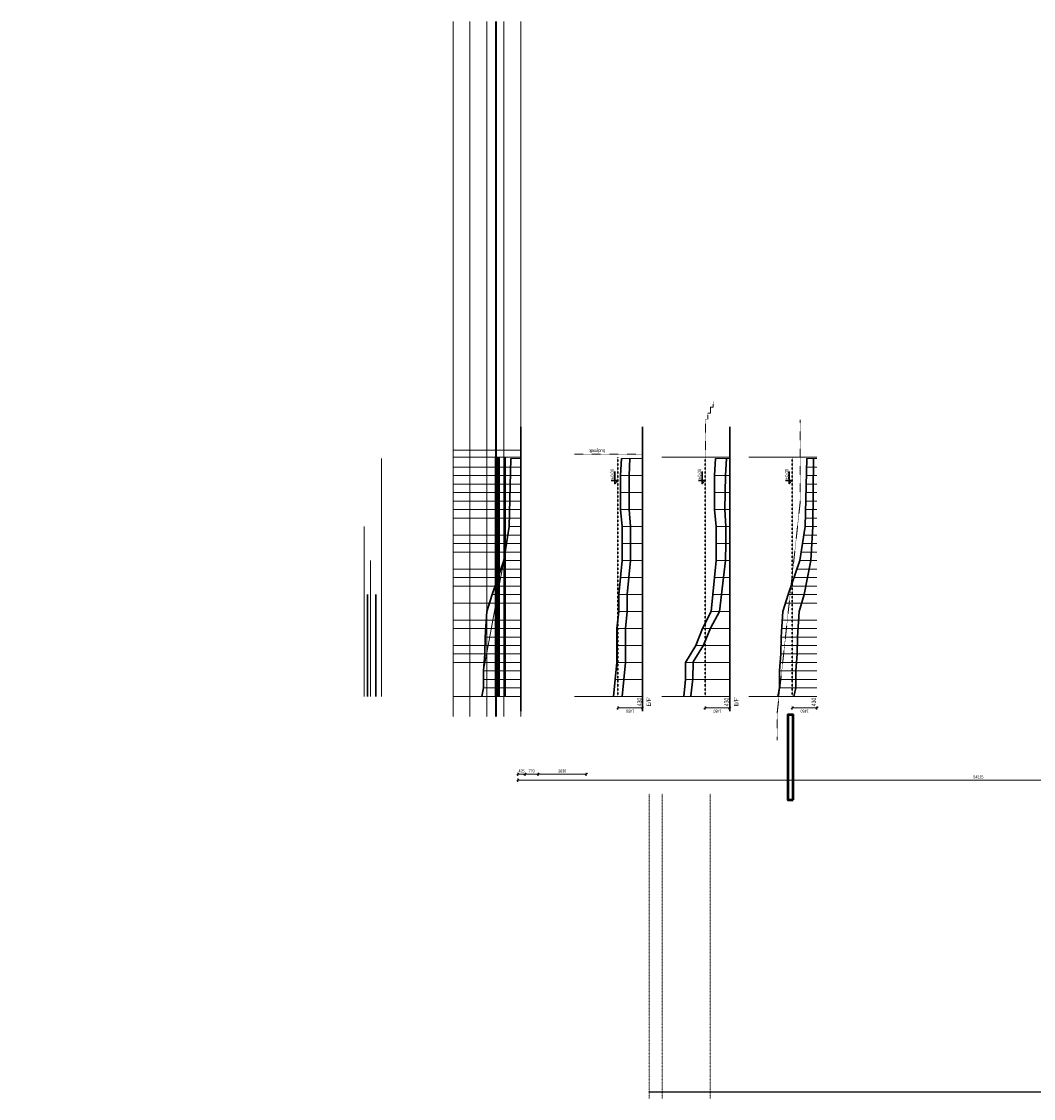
# Model space of a CAD drawing. Header units: millimetres. Extents: x -1893473 to 942156, y -568027 to 942944.
# Tile 21 of 256: x -158387 to -98819, y -278970 to -215593. Entities that reach past the tile are written whole.
import ezdxf

# ---------------------------------------------------------------- set-up
doc = ezdxf.new("R2010")
doc.units = ezdxf.units.MM
doc.header["$LTSCALE"] = 0.2
for name, pattern in [('2_3', [1, 0.5, -0.5]), ('CENTER', [0.6, 0.375, -0.075, 0.075, -0.075]), ('DASHDOT', [25.4, 12.7, -6.35, 0, -6.35])]:
    doc.linetypes.add(name, pattern=pattern)
doc.layers.get('0').update_dxf_attribs({"lineweight": 0})
for name, color, linetype, lineweight in [('!! wymiary osi', 250, 'Continuous', 9), ('!!! WYTYCZNE DO KOSZTORYSU', 1, 'Continuous', 140), ('0-osie-liniA', 14, 'DASHDOT', 5), ('_OSIE_WYS', 142, 'Continuous', 9), ('P-Linia1', 3, 'Continuous', 53), ('P-Linia4', 253, 'Continuous', 13), ('P-Linia5', 4, 'Continuous', 60), ('P-Opis ściany', 6, 'Continuous', 9), ('P-Wymiar', 142, 'Continuous', 9)]:
    doc.layers.add(name, color=color, linetype=linetype, lineweight=lineweight)
doc.styles.add('_Fd Opis', font='arial.ttf')
doc.styles.add('ROMANS', font='arial.ttf', dxfattribs={"width": 0.7})
doc.styles.add('TXT', font='simplex.shx')
doc.dimstyles.new('A100', dxfattribs={"dimscale": 100, "dimtxt": 1.75, "dimasz": 0.05, "dimexe": 0, "dimexo": 0, "dimgap": 1, "dimtad": 1, "dimdec": 0, "dimrnd": 1, "dimdsep": 46, "dimtxsty": 'ROMANS', "dimblk": '[[[[[[[[', "dimcen": 2, "dimdle": 2, "dimse1": 1, "dimse2": 1, "dimclrd": 256, "dimclrt": 1, "dimadec": 0, "dimazin": 0, "dimtfac": 1, "dimtdec": 0, "dimtix": 1, "dimtmove": 2, "dimatfit": 3, "dimldrblk": '[[[[[[[[', "dimfxl": 1, "dimtvp": 0.6, "dimtolj": 1, "dimlwd": 9, "dimarcsym": 0})
doc.dimstyles.new('DIM50', dxfattribs={"dimscale": 5, "dimtxt": 2.5, "dimasz": 1.5, "dimexe": 0, "dimexo": 0, "dimgap": 0.5, "dimtad": 1, "dimdec": 4, "dimrnd": 0.5, "dimdsep": 46, "dimtxsty": 'TXT', "dimblk1": 'TICK1', "dimblk2": 'TICK1', "dimsah": 1, "dimcen": 0, "dimse1": 1, "dimse2": 1, "dimclrd": 1, "dimclre": 7, "dimclrt": 9, "dimadec": 0, "dimazin": 0, "dimtfac": 1, "dimtdec": 4, "dimtmove": 2, "dimatfit": 3, "dimldrblk": 'TICK1', "dimfxl": 1, "dimtolj": 1, "dimarcsym": 0})

# ---------------------------------------------------------------- blocks, each defined once
blk = doc.blocks.new('[[[[[[[[')
at = {"layer": 'P-Wymiar'}
for p, q in [((-13, -13), (13, 13)), ((0, 0), (-5, 0)), ((0, 18), (0, -18))]:
    blk.add_line(p, q, dxfattribs=at)
blk = doc.blocks.new('*D4844')
at = {"layer": 'DEFPOINTS', "color": 0, "transparency": 16777216}
for p in [(-129170, -254103), (-74955, -255438), (-74955, -260238)]:
    blk.add_point(p, dxfattribs=at)
at = {"layer": 'P-Wymiar', "lineweight": 9, "transparency": 16777216}
blk.add_line((-129165, -260238), (-74960, -260238), dxfattribs=at)
at = {"layer": 'P-Wymiar', "lineweight": 9, "transparency": 16777216, "xscale": 5, "yscale": 5, "zscale": 5, "rotation": 180}
blk.add_blockref('[[[[[[[[', (-129170, -260238), dxfattribs=at)
at = {"layer": 'P-Wymiar', "lineweight": 9, "transparency": 16777216, "xscale": 5, "yscale": 5, "zscale": 5}
blk.add_blockref('[[[[[[[[', (-74955, -260238), dxfattribs=at)
at = {"layer": 'P-Wymiar', "color": 1, "transparency": 16777216, "insert": (-102063, -260049), "char_height": 175, "attachment_point": 5, "style": 'ROMANS'}
blk.add_mtext('\\A1;54215', dxfattribs=at)
blk = doc.blocks.new('*D4845')
at = {"layer": 'DEFPOINTS', "color": 0, "transparency": 16777216}
for p in [(-129170, -254103), (-128745, -254842), (-128745, -259888)]:
    blk.add_point(p, dxfattribs=at)
at = {"layer": 'P-Wymiar', "lineweight": 9, "transparency": 16777216}
blk.add_line((-129165, -259888), (-128750, -259888), dxfattribs=at)
at = {"layer": 'P-Wymiar', "lineweight": 9, "transparency": 16777216, "xscale": 5, "yscale": 5, "zscale": 5, "rotation": 180}
blk.add_blockref('[[[[[[[[', (-129170, -259888), dxfattribs=at)
at = {"layer": 'P-Wymiar', "lineweight": 9, "transparency": 16777216, "xscale": 5, "yscale": 5, "zscale": 5}
blk.add_blockref('[[[[[[[[', (-128745, -259888), dxfattribs=at)
at = {"layer": 'P-Wymiar', "color": 1, "transparency": 16777216, "insert": (-128958, -259699), "char_height": 175, "attachment_point": 5, "style": 'ROMANS'}
blk.add_mtext('\\A1;425', dxfattribs=at)
blk = doc.blocks.new('*D4846')
at = {"layer": 'DEFPOINTS', "color": 0, "transparency": 16777216}
for p in [(-128745, -254842), (-127975, -257108), (-127975, -259888)]:
    blk.add_point(p, dxfattribs=at)
at = {"layer": 'P-Wymiar', "lineweight": 9, "transparency": 16777216}
blk.add_line((-128740, -259888), (-127980, -259888), dxfattribs=at)
at = {"layer": 'P-Wymiar', "lineweight": 9, "transparency": 16777216, "xscale": 5, "yscale": 5, "zscale": 5, "rotation": 180}
blk.add_blockref('[[[[[[[[', (-128745, -259888), dxfattribs=at)
at = {"layer": 'P-Wymiar', "lineweight": 9, "transparency": 16777216, "xscale": 5, "yscale": 5, "zscale": 5}
blk.add_blockref('[[[[[[[[', (-127975, -259888), dxfattribs=at)
at = {"layer": 'P-Wymiar', "color": 1, "transparency": 16777216, "insert": (-128360, -259699), "char_height": 175, "attachment_point": 5, "style": 'ROMANS'}
blk.add_mtext('\\A1;770', dxfattribs=at)
blk = doc.blocks.new('*D4847')
at = {"layer": 'DEFPOINTS', "color": 0, "transparency": 16777216}
for p in [(-127975, -257108), (-125145, -257588), (-125145, -259888)]:
    blk.add_point(p, dxfattribs=at)
at = {"layer": 'P-Wymiar', "lineweight": 9, "transparency": 16777216}
blk.add_line((-127970, -259888), (-125150, -259888), dxfattribs=at)
at = {"layer": 'P-Wymiar', "lineweight": 9, "transparency": 16777216, "xscale": 5, "yscale": 5, "zscale": 5, "rotation": 180}
blk.add_blockref('[[[[[[[[', (-127975, -259888), dxfattribs=at)
at = {"layer": 'P-Wymiar', "lineweight": 9, "transparency": 16777216, "xscale": 5, "yscale": 5, "zscale": 5}
blk.add_blockref('[[[[[[[[', (-125145, -259888), dxfattribs=at)
at = {"layer": 'P-Wymiar', "color": 1, "transparency": 16777216, "insert": (-126560, -259699), "char_height": 175, "attachment_point": 5, "style": 'ROMANS'}
blk.add_mtext('\\A1;2830', dxfattribs=at)
blk = doc.blocks.new('TICK1')
at = {"color": 2}
blk.add_line((-1, -1), (1, 1), dxfattribs=at)
at = {"color": 0}
for p, q in [((0, 0), (-1, 0)), ((0, -1.4), (0, 1.4))]:
    blk.add_line(p, q, dxfattribs=at)
blk = doc.blocks.new('*D5211')
at = {"layer": '!! wymiary osi', "color": 1, "lineweight": -2, "transparency": 16777216}
blk.add_line((-121442, -278588), (-120687, -278588), dxfattribs=at)
at = {"layer": 'DEFPOINTS', "color": 0, "transparency": 16777216}
for p in [(-120679, -278588), (-121449, -278970), (-120679, -278965)]:
    blk.add_point(p, dxfattribs=at)
at = {"layer": '!! wymiary osi', "color": 1, "lineweight": -2, "transparency": 16777216, "xscale": 7.5, "yscale": 7.5, "zscale": 7.5, "rotation": 180}
blk.add_blockref('TICK1', (-121449, -278588), dxfattribs=at)
at = {"layer": '!! wymiary osi', "color": 1, "lineweight": -2, "transparency": 16777216, "xscale": 7.5, "yscale": 7.5, "zscale": 7.5}
blk.add_blockref('TICK1', (-120679, -278588), dxfattribs=at)
at = {"layer": '!! wymiary osi', "color": 9, "transparency": 16777216, "insert": (-121064, -278579), "char_height": 12.5, "attachment_point": 5, "style": 'TXT'}
blk.add_mtext('\\A1;770', dxfattribs=at)
blk = doc.blocks.new('*D5212')
at = {"layer": '!! wymiary osi', "color": 1, "lineweight": -2, "transparency": 16777216}
blk.add_line((-120672, -278588), (-117857, -278588), dxfattribs=at)
at = {"layer": 'DEFPOINTS', "color": 0, "transparency": 16777216}
for p in [(-117849, -278588), (-117849, -278588), (-120679, -278965)]:
    blk.add_point(p, dxfattribs=at)
at = {"layer": '!! wymiary osi', "color": 1, "lineweight": -2, "transparency": 16777216, "xscale": 7.5, "yscale": 7.5, "zscale": 7.5, "rotation": 180}
blk.add_blockref('TICK1', (-120679, -278588), dxfattribs=at)
at = {"layer": '!! wymiary osi', "color": 1, "lineweight": -2, "transparency": 16777216, "xscale": 7.5, "yscale": 7.5, "zscale": 7.5}
blk.add_blockref('TICK1', (-117849, -278588), dxfattribs=at)
at = {"layer": '!! wymiary osi', "color": 9, "transparency": 16777216, "insert": (-119264, -278579), "char_height": 12.5, "attachment_point": 5, "style": 'TXT'}
blk.add_mtext('\\A1;2830', dxfattribs=at)
blk = doc.blocks.new('*D5213')
at = {"layer": '!! wymiary osi', "color": 1, "lineweight": -2, "transparency": 16777216}
blk.add_line((-117842, -278588), (-93597, -278588), dxfattribs=at)
at = {"layer": 'DEFPOINTS', "color": 0, "transparency": 16777216}
for p in [(-117849, -278588), (-93589, -278588), (-93589, -278588)]:
    blk.add_point(p, dxfattribs=at)
at = {"layer": '!! wymiary osi', "color": 1, "lineweight": -2, "transparency": 16777216, "xscale": 7.5, "yscale": 7.5, "zscale": 7.5, "rotation": 180}
blk.add_blockref('TICK1', (-117849, -278588), dxfattribs=at)
at = {"layer": '!! wymiary osi', "color": 1, "lineweight": -2, "transparency": 16777216, "xscale": 7.5, "yscale": 7.5, "zscale": 7.5}
blk.add_blockref('TICK1', (-93589, -278588), dxfattribs=at)
at = {"layer": '!! wymiary osi', "color": 9, "transparency": 16777216, "insert": (-105719, -278579), "char_height": 12.5, "attachment_point": 5, "style": 'TXT'}
blk.add_mtext('\\A1;24260', dxfattribs=at)
blk = doc.blocks.new('A$C21B35EB4')
at = {"layer": '!!! WYTYCZNE DO KOSZTORYSU', "lineweight": 20}
for points in [[(-779.3, 914.2), (3311.5, 914.2)], [(-779.3, 814.2), (3311.5, 814.2)], [(-779.3, 714.2), (3311.5, 714.2)], [(-779.3, 614.2), (3311.5, 614.2)], [(-779.3, 514.2), (3311.5, 514.2)]]:
    blk.add_lwpolyline(points, dxfattribs=at)
at = {"layer": '!!! WYTYCZNE DO KOSZTORYSU', "color": 65, "lineweight": 35}
blk.add_lwpolyline([(-779.3, 659.2), (3311.5, 659.2)], dxfattribs=at)
blk = doc.blocks.new('*D5309')
at = {"layer": 'DEFPOINTS', "color": 0, "transparency": 16777216}
for p in [(-113016, -255119), (-111566, -255047), (-113016, -255990)]:
    blk.add_point(p, dxfattribs=at)
at = {"layer": 'P-Linia4', "lineweight": 9, "transparency": 16777216}
blk.add_line((-111571, -255990), (-113011, -255990), dxfattribs=at)
at = {"layer": 'P-Linia4', "lineweight": 9, "transparency": 16777216, "xscale": 5, "yscale": 5, "zscale": 5, "rotation": 180}
blk.add_blockref('[[[[[[[[', (-113016, -255990), dxfattribs=at)
at = {"layer": 'P-Linia4', "lineweight": 9, "transparency": 16777216, "xscale": 5, "yscale": 5, "zscale": 5}
blk.add_blockref('[[[[[[[[', (-111566, -255990), dxfattribs=at)
at = {"layer": 'P-Linia4', "color": 1, "lineweight": 30, "transparency": 16777216, "insert": (-112291, -256179), "char_height": 175, "attachment_point": 5, "rotation": 180, "style": 'ROMANS'}
blk.add_mtext('\\A1;1450', dxfattribs=at)
blk = doc.blocks.new('*D5310')
at = {"layer": 'DEFPOINTS', "color": 0, "transparency": 16777216}
for p in [(-118151, -255119), (-116701, -255047), (-118151, -255990)]:
    blk.add_point(p, dxfattribs=at)
at = {"layer": 'P-Linia4', "lineweight": 9, "transparency": 16777216}
blk.add_line((-116706, -255990), (-118146, -255990), dxfattribs=at)
at = {"layer": 'P-Linia4', "lineweight": 9, "transparency": 16777216, "xscale": 5, "yscale": 5, "zscale": 5, "rotation": 180}
blk.add_blockref('[[[[[[[[', (-118151, -255990), dxfattribs=at)
at = {"layer": 'P-Linia4', "lineweight": 9, "transparency": 16777216, "xscale": 5, "yscale": 5, "zscale": 5}
blk.add_blockref('[[[[[[[[', (-116701, -255990), dxfattribs=at)
at = {"layer": 'P-Linia4', "color": 1, "lineweight": 30, "transparency": 16777216, "insert": (-117426, -256179), "char_height": 175, "attachment_point": 5, "rotation": 180, "style": 'ROMANS'}
blk.add_mtext('\\A1;1450', dxfattribs=at)
blk = doc.blocks.new('*D5385')
at = {"layer": 'DEFPOINTS', "color": 0, "transparency": 16777216}
for p in [(-123286, -255119), (-121836, -255047), (-123286, -255990)]:
    blk.add_point(p, dxfattribs=at)
at = {"layer": 'P-Linia4', "lineweight": 9, "transparency": 16777216}
blk.add_line((-121841, -255990), (-123281, -255990), dxfattribs=at)
at = {"layer": 'P-Linia4', "lineweight": 9, "transparency": 16777216, "xscale": 5, "yscale": 5, "zscale": 5, "rotation": 180}
blk.add_blockref('[[[[[[[[', (-123286, -255990), dxfattribs=at)
at = {"layer": 'P-Linia4', "lineweight": 9, "transparency": 16777216, "xscale": 5, "yscale": 5, "zscale": 5}
blk.add_blockref('[[[[[[[[', (-121836, -255990), dxfattribs=at)
at = {"layer": 'P-Linia4', "color": 1, "lineweight": 30, "transparency": 16777216, "insert": (-122561, -256179), "char_height": 175, "attachment_point": 5, "rotation": 180, "style": 'ROMANS'}
blk.add_mtext('\\A1;1450', dxfattribs=at)

msp = doc.modelspace()

# ---------------------------------------------------------------- linework, layer by layer
at = {"layer": '0-osie-liniA', "ltscale": 5}
for points in [[(-121449.1819, -278969.76313), (-121449.1819, -261044.45329)], [(-120679.18189, -278969.76313), (-120679.18189, -261044.45329)], [(-117849.1819, -278969.76313), (-117849.1819, -261044.45329)]]:
    msp.add_lwpolyline(points, dxfattribs=at)
at = {"layer": '_OSIE_WYS', "color": 65}
for points in [[(-132988.69221, -241233.09366), (-128988.69221, -241233.09366)], [(-120700.90885, -241233.09366), (-116700.90885, -241233.09366)], [(-115565.73176, -241233.09366), (-111565.73176, -241233.09366)], [(-132988.69221, -255313.09366), (-128988.69221, -255313.09366)], [(-125836.08593, -255313.09366), (-121836.08593, -255313.09366)], [(-120700.90885, -255313.09366), (-116700.90885, -255313.09366)], [(-115565.73176, -255313.09366), (-111565.73176, -255313.09366)]]:
    msp.add_lwpolyline(points, dxfattribs=at)
at = {"layer": 'P-Linia1', "color": 65}
msp.add_lwpolyline([(-130438.69221, -255313.09366), (-130438.69221, -241233.09366)], dxfattribs=at)
at = {"layer": 'P-Linia1'}
for points in [[(-130288.69221, -255313.09366), (-130288.69221, -241233.09366)], [(-129938.69221, -255313.09366), (-129938.69221, -241233.09366)]]:
    msp.add_lwpolyline(points, dxfattribs=at)
at = {"layer": 'P-Linia1', "color": 1, "linetype": 'CENTER', "lineweight": 30, "ltscale": 0.1, "true_color": 0xf50000}
for points in [[(-123286.08593, -255313.09366), (-123286.08593, -241233.09366)], [(-118150.90885, -255313.09366), (-118150.90885, -241233.09366)], [(-113015.73176, -255313.09366), (-113015.73176, -241233.09366)]]:
    msp.add_lwpolyline(points, dxfattribs=at)
at = {"layer": 'P-Linia1'}
msp.add_lwpolyline([(-112964.96522, -261398.9914), (-112964.96522, -256398.9914), (-113269.96522, -256398.9914), (-113269.96522, -261398.9914)], close=True, dxfattribs=at)
at = {"layer": 'P-Linia4', "color": 2, "lineweight": 30}
for points in [[(-128988.69221, -256169.63989), (-128988.69221, -239454.04297)], [(-121836.08593, -256169.63989), (-121836.08593, -239454.04297)], [(-116700.90885, -256169.63989), (-116700.90885, -239454.04297)]]:
    msp.add_lwpolyline(points, dxfattribs=at)
at = {"layer": 'P-Linia4', "color": 4}
for points in [[(-132988.69221, -240813.09366), (-128988.69221, -240813.09366)], [(-137193.50753, -255313.09366), (-137193.50753, -241313.09366)], [(-129588.69221, -241313.09366), (-128988.69221, -241313.09366)], [(-123073.58593, -241313.09366), (-121873.58593, -241313.09366)], [(-117538.40885, -241313.09366), (-116738.40885, -241313.09366)], [(-112165.73176, -241313.09366), (-111565.73176, -241313.09366)], [(-132988.69221, -241813.09366), (-128988.69221, -241813.09366)], [(-112178.23176, -241813.09366), (-111565.73176, -241813.09366)], [(-132988.69221, -242313.09366), (-128988.69221, -242313.09366)], [(-123123.58593, -242313.09366), (-121823.58593, -242313.09366)], [(-117588.40885, -242313.09366), (-116688.40885, -242313.09366)], [(-112190.73176, -242313.09366), (-111565.73176, -242313.09366)], [(-132988.69221, -242813.09366), (-128988.69221, -242813.09366)], [(-132988.69221, -243313.09366), (-128988.69221, -243313.09366)], [(-123123.58593, -243313.09366), (-121836.08593, -243313.09366)], [(-117600.90885, -243313.09366), (-116700.90885, -243313.09366)], [(-112215.73176, -243313.09366), (-111565.73176, -243313.09366)], [(-112203.23176, -242813.09366), (-111565.73176, -242813.09366)], [(-132988.69221, -243813.09366), (-128988.69221, -243813.09366)], [(-112228.23176, -243813.09366), (-111565.73176, -243813.09366)], [(-132988.69221, -244313.09366), (-128988.69221, -244313.09366)], [(-123123.58593, -244313.09366), (-121836.08593, -244313.09366)], [(-117600.90885, -244313.09366), (-116700.90885, -244313.09366)], [(-112240.73176, -244313.09366), (-111565.73176, -244313.09366)], [(-132988.69221, -244813.09366), (-128988.69221, -244813.09366)], [(-112253.23176, -244813.09366), (-111565.73176, -244813.09366)], [(-138215.23747, -255313.09366), (-138215.23747, -245313.09366)], [(-132988.69221, -245813.09366), (-128988.69221, -245813.09366)], [(-129688.69221, -245313.09366), (-128988.69221, -245313.09366)], [(-123036.64596, -245313.09366), (-121836.08593, -245313.09366)], [(-117500.90885, -245313.09366), (-116700.90885, -245313.09366)], [(-112340.73176, -245813.09366), (-111565.73176, -245813.09366)], [(-112265.73176, -245313.09366), (-111565.73176, -245313.09366)], [(-132988.69221, -246313.09366), (-128988.69221, -246313.09366)], [(-123036.08593, -246313.09366), (-121836.08593, -246313.09366)], [(-117500.90885, -246313.09366), (-116700.90885, -246313.09366)], [(-112415.73176, -246313.09366), (-111565.73176, -246313.09366)], [(-132988.69221, -246813.09366), (-128988.69221, -246813.09366)], [(-112490.73176, -246813.09366), (-111565.73176, -246813.09366)], [(-137845.92201, -255313.09366), (-137845.92201, -247313.09366)], [(-131288.69221, -255313.09366), (-131188.69221, -254813.09366), (-131188.69221, -254313.09366), (-131188.69221, -253813.09366), (-129988.69221, -247313.09366)], [(-129988.69221, -247313.09366), (-128988.69221, -247313.09366)], [(-123036.08593, -247313.09366), (-121836.08593, -247313.09366)], [(-117500.90885, -247313.09366), (-116700.90885, -247313.09366)], [(-112565.73176, -247313.09366), (-111565.73176, -247313.09366)], [(-132988.69221, -247813.09366), (-128988.69221, -247813.09366)], [(-132988.69221, -248313.09366), (-128988.69221, -248313.09366)], [(-123136.08593, -248313.09366), (-121836.08593, -248313.09366)], [(-117600.90885, -248313.09366), (-116700.90885, -248313.09366)], [(-112915.73176, -248313.09366), (-111565.73176, -248313.09366)], [(-112740.73176, -247813.09366), (-111565.73176, -247813.09366)], [(-132988.69221, -248813.09366), (-128988.69221, -248813.09366)], [(-113090.73176, -248813.09366), (-111565.73176, -248813.09366)], [(-130688.69221, -249313.09366), (-128988.69221, -249313.09366)], [(-123236.08593, -249313.09366), (-121836.08593, -249313.09366)], [(-117700.90885, -249313.09366), (-116700.90885, -249313.09366)], [(-113265.73176, -249313.09366), (-111565.73176, -249313.09366)], [(-132988.69221, -249813.09366), (-128988.69221, -249813.09366)], [(-123236.08593, -250313.09366), (-121836.08593, -250313.09366)], [(-117800.90885, -250313.09366), (-116700.90885, -250313.09366)], [(-113415.73176, -249813.09366), (-111565.73176, -249813.09366)], [(-132988.69221, -250813.09366), (-128988.69221, -250813.09366)], [(-113599.06509, -250813.09366), (-111565.73176, -250813.09366)], [(-132988.69221, -251313.09366), (-128988.69221, -251313.09366)], [(-123336.08593, -251313.09366), (-121836.08593, -251313.09366)], [(-118300.90885, -251313.09366), (-116700.90885, -251313.09366)], [(-113632.39843, -251313.09366), (-111565.73176, -251313.09366)], [(-131088.69221, -251813.09366), (-128988.69221, -251813.09366)], [(-113665.73176, -251813.09366), (-111565.73176, -251813.09366)], [(-132988.69221, -252313.09366), (-128988.69221, -252313.09366)], [(-132988.69221, -252813.09366), (-128988.69221, -252813.09366)], [(-123336.08593, -252313.09366), (-121836.08593, -252313.09366)], [(-118700.90885, -252313.09366), (-116700.90885, -252313.09366)], [(-113685.14386, -252813.09366), (-111565.73176, -252813.09366)], [(-113675.43781, -252313.09366), (-111565.73176, -252313.09366)], [(-132988.69221, -253313.09366), (-128988.69221, -253313.09366)], [(-123336.08593, -253313.09366), (-121836.08593, -253313.09366)], [(-119300.90885, -253313.09366), (-116700.90885, -253313.09366)], [(-113725.43781, -253313.09366), (-111565.73176, -253313.09366)], [(-131188.69221, -253813.09366), (-128988.69221, -253813.09366)], [(-113765.73176, -253813.09366), (-111565.73176, -253813.09366)], [(-131188.69221, -254313.09366), (-128988.69221, -254313.09366)], [(-123436.08593, -254313.09366), (-121836.08593, -254313.09366)], [(-119300.90885, -254313.09366), (-116700.90885, -254313.09366)], [(-113765.73176, -254313.09366), (-111565.73176, -254313.09366)], [(-131288.69221, -255313.09366), (-128988.69221, -255313.09366)], [(-131188.69221, -254813.09366), (-128988.69221, -254813.09366)], [(-123536.08593, -255313.09366), (-121836.08593, -255313.09366)], [(-119400.90885, -255313.09366), (-116700.90885, -255313.09366)], [(-113865.73176, -255313.09366), (-111565.73176, -255313.09366)], [(-113765.73176, -254813.09366), (-111565.73176, -254813.09366)]]:
    msp.add_lwpolyline(points, dxfattribs=at)
at = {"layer": 'P-Linia4', "color": 6, "lineweight": 30}
for points in [[(-129588.69221, -241313.09366), (-129688.69221, -245313.09366), (-129988.69221, -247313.09366), (-130688.69221, -249313.09366), (-130988.69221, -250313.09366), (-131088.69221, -251813.09366), (-131108.10432, -252813.09366), (-131188.69221, -253813.09366), (-131188.69221, -254813.09366), (-131288.69221, -255313.09366)], [(-123536.08593, -255313.09366), (-123436.08593, -254313.09366), (-123336.08593, -253313.09366), (-123336.08593, -252313.09366), (-123336.08593, -251313.09366), (-123236.08593, -250313.09366), (-123236.08593, -249313.09366), (-123136.08593, -248313.09366), (-123036.08593, -247313.09366), (-123036.08593, -246313.09366), (-123036.08593, -245319.52778), (-123123.58593, -244314.23961), (-123123.58593, -242313.09366), (-123073.58593, -241313.09366)], [(-117538.40885, -241313.09366), (-117588.40885, -242313.09366), (-117588.40885, -243313.09366), (-117588.40885, -244313.09366), (-117500.90885, -245313.09366), (-117500.90885, -246313.09366), (-117500.90885, -247313.09366), (-117600.90885, -248313.09366), (-117700.90885, -249313.09366), (-117800.90885, -250313.09366), (-118300.90885, -251313.09366), (-118700.90885, -252313.09366), (-119300.90885, -253313.09366), (-119300.90885, -254313.09366), (-119400.90885, -255313.09366)], [(-112165.73176, -241313.09366), (-112265.73176, -245313.09366), (-112565.73176, -247313.09366), (-113265.73176, -249313.09366), (-113565.73176, -250313.09366), (-113665.73176, -251813.09366), (-113685.14386, -252813.09366), (-113765.73176, -253813.09366), (-113765.73176, -254813.09366), (-113865.73176, -255313.09366)], [(-138031.21494, -255313.09366), (-138031.21494, -249313.09366)], [(-137528.82427, -255313.09366), (-137528.82427, -249313.09366)]]:
    msp.add_lwpolyline(points, dxfattribs=at)
at = {"layer": 'P-Linia4', "color": 40, "lineweight": 30}
for points in [[(-123036.08593, -255313.09366), (-122936.08593, -254313.09366), (-122836.08593, -253313.09366), (-122836.08593, -252313.09366), (-122836.08593, -251313.09366), (-122736.08593, -250313.09366), (-122736.08593, -249313.09366), (-122636.08593, -248313.09366), (-122536.08593, -247313.09366), (-122536.08593, -246313.09366), (-122536.08593, -245319.52778), (-122623.58593, -244314.23961), (-122623.58593, -242313.09366), (-122573.58593, -241313.09366)], [(-116885.49791, -241315.83004), (-116953.15568, -242314.79071), (-116970.82126, -243314.63466), (-116988.48683, -244314.47862), (-116918.66606, -245315.8683), (-116936.33163, -246315.71226), (-116953.99721, -247315.55621), (-117071.64718, -248313.6336), (-117189.29715, -249311.711), (-117306.94712, -250309.78839), (-117824.53467, -251300.79955), (-118242.13783, -252293.57728), (-118859.70977, -253282.82188), (-118877.37535, -254282.66583), (-118995.02532, -255280.74323)], [(-111764.33751, -241313.09366), (-111812.54065, -245313.09366), (-111920.75052, -247313.09366), (-112315.73176, -249313.09366), (-112615.73176, -250313.09366), (-112715.73176, -251813.09366), (-112735.14386, -252813.09366), (-112815.73176, -253813.09366), (-112815.73176, -254813.09366), (-112915.73176, -255313.09366)]]:
    msp.add_lwpolyline(points, dxfattribs=at)
at = {"layer": 'P-Linia5', "linetype": '2_3', "lineweight": 20, "ltscale": 100}
for points in [[(-117680.90885, -237950.51111), (-117680.90885, -238288.09852), (-117830.90885, -238288.09852), (-117830.90885, -238638.09852), (-117980.90885, -238638.09852), (-117980.90885, -238988.09852), (-118130.90885, -238988.09852), (-118130.90885, -241233.09366)], [(-112545.73176, -239039.33173), (-112551.25791, -243878.75681), (-113915.73176, -256388.09366), (-113915.73176, -257878.3158)], [(-125836.08593, -241048.42809), (-121836.08593, -241048.42809)]]:
    msp.add_lwpolyline(points, dxfattribs=at)
at = {"layer": 'P-Linia5', "color": 6, "lineweight": 30}
for points in [[(-123679.58446, -242596.78242), (-123286.08593, -242596.78242), (-123462.18534, -242791.67038), (-123462.18534, -242075.57097)], [(-118544.40737, -242596.78242), (-118150.90885, -242596.78242), (-118327.00826, -242791.67038), (-118327.00826, -242075.57097)], [(-113409.23028, -242596.78242), (-113015.73176, -242596.78242), (-113191.83117, -242791.67038), (-113191.83117, -242075.57097)]]:
    msp.add_lwpolyline(points, dxfattribs=at)

# ---------------------------------------------------------------- block references
at = {"layer": '!!! WYTYCZNE DO KOSZTORYSU', "xscale": 10, "yscale": 10, "zscale": 10, "rotation": 90}
msp.add_blockref('A$C21B35EB4', (-123846.44582, -248707.76942), dxfattribs=at)

# ---------------------------------------------------------------- texts
at = {"layer": 'P-Linia4', "color": 6, "lineweight": 30, "char_height": 250, "attachment_point": 1, "rotation": 90, "style": 'ROMANS'}
for s, insert in [('430', (-122144.74209, -255891.10523)), ("E/F'", (-121587.17685, -255891.10523)), ('430', (-117009.565, -255891.10523)), ("E/F'", (-116451.99976, -255891.10523)), ('430', (-111874.38791, -255891.10523))]:
    msp.add_mtext_dynamic_manual_height_columns(s, width=477.1778695, gutter_width=62.5, heights=[0], dxfattribs=dict(at, insert=insert))
at = {"layer": 'P-Linia5', "color": 6, "lineweight": 30, "char_height": 200, "attachment_point": 1, "style": 'ROMANS'}
for s, insert, rotation in [('budynek', (-124037.3503, -240972.12652), 180), ('%%P0,00', (-123715.80771, -242524.24595), 90), ('%%P0,00', (-118580.63062, -242524.24595), 90), ('%%P0,00', (-113445.45353, -242524.24595), 90)]:
    msp.add_mtext_dynamic_manual_height_columns(s, width=344.4519458, gutter_width=62.5, heights=[0], dxfattribs=dict(at, insert=insert, rotation=rotation))
at = {"layer": 'P-Opis ściany', "color": 212, "lineweight": 13, "true_color": 0xd100d1, "char_height": 160, "attachment_point": 4, "rotation": 359.9999982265, "style": '_Fd Opis'}
for insert in [(82338.5033, -242140.76819), (90736.19656, -242170.77047), (98450.94841, -242489.87673), (107669.51488, -244590.74901), (82466.67999, -245772.44577), (88046.67128, -248360.8152), (90526.28183, -254108.32462)]:
    msp.add_mtext('\\pi-2007.8;{\\W0.8;Nie wystawiać starterów -\\P\\pi-1214.7;otwór drzwiowy}', dxfattribs=dict(at, insert=insert))

# ---------------------------------------------------------------- dimensions: what is measured, and where the dimension line sits
at = {"layer": '!! wymiary osi'}
for base, p1, p2, picture, middle in [((-120679.18189, -278588.10187), (-121449.1819, -278969.76313), (-120679.18189, -278964.76313), '*D5211', (-121064.18189, -278579.35187)), ((-117849.1819, -278588.10187), (-120679.18189, -278964.76313), (-117849.1819, -278588.10187), '*D5212', (-119264.18189, -278579.35187)), ((-93589.1819, -278588.10187), (-117849.1819, -278588.10187), (-93589.1819, -278588.10187), '*D5213', (-105719.1819, -278579.35187))]:
    dim = msp.add_linear_dim(base=base, p1=p1, p2=p2, dimstyle='DIM50', dxfattribs=at)
    dim.commit()
    dim.dimension.update_dxf_attribs({"geometry": picture, "text_midpoint": middle})
at = {"layer": 'P-Linia4', "color": 6, "lineweight": 30}
for base, p1, p2, picture, middle in [((-123286.08593, -255989.68159), (-121836.08593, -255047.00427), (-123286.08593, -255118.59915), '*D5385', (-122561.08593, -256179.03186)), ((-118150.90885, -255989.68159), (-116700.90885, -255047.00427), (-118150.90885, -255118.59915), '*D5310', (-117425.90885, -256179.03186)), ((-113015.73176, -255989.68159), (-111565.73176, -255047.00427), (-113015.73176, -255118.59915), '*D5309', (-112290.73176, -256179.03186))]:
    dim = msp.add_linear_dim(base=base, p1=p1, p2=p2, angle=180, dimstyle='A100', dxfattribs=at)
    dim.commit()
    dim.dimension.update_dxf_attribs({"geometry": picture, "text_midpoint": middle})
at = {"layer": 'P-Wymiar'}
dim = msp.add_linear_dim(base=(-74955.26604, -260238.00597), p1=(-129170.26604, -254102.69538), p2=(-74955.26604, -255438.09366), dimstyle='A100', override={"dimtmove": 0}, dxfattribs=at)
dim.commit()
dim.dimension.update_dxf_attribs({"geometry": '*D4844', "text_midpoint": (-102062.76604, -260048.6557)})
dim = msp.add_linear_dim(base=(-128745.26604, -259888.00597), p1=(-129170.26604, -254102.69538), p2=(-128745.26604, -254841.80749), dimstyle='A100', override={"dimtmove": 0}, dxfattribs=at)
dim.commit()
dim.dimension.update_dxf_attribs({"geometry": '*D4845', "text_midpoint": (-128957.76604, -259888.00597), "dimtype": 160})
for base, p1, p2, picture, middle in [((-127975.26604, -259888.00597), (-128745.26604, -254841.80749), (-127975.26604, -257108.36305), '*D4846', (-128360.26604, -259698.6557)), ((-125145.26604, -259888.00597), (-127975.26604, -257108.36305), (-125145.26604, -257587.98758), '*D4847', (-126560.26604, -259698.59601))]:
    dim = msp.add_linear_dim(base=base, p1=p1, p2=p2, dimstyle='A100', dxfattribs=at)
    dim.commit()
    dim.dimension.update_dxf_attribs({"geometry": picture, "text_midpoint": middle})

doc.saveas('drawing.dxf')
